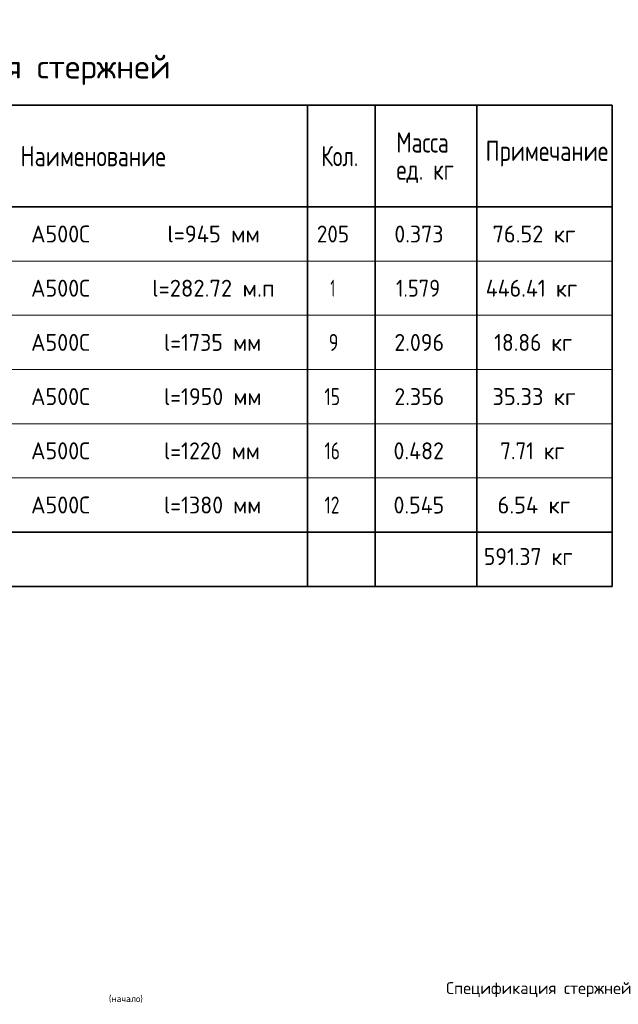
# Model space of a CAD drawing. Header units: metres. Extents: x -38 to 114, y -15 to 21.
# Tile 242 of 244: x 77.67 to 86.51, y 1.5 to 16.04. Entities that reach past the tile are written whole.
import ezdxf

# ---------------------------------------------------------------- set-up
doc = ezdxf.new("R2010")
doc.units = ezdxf.units.M
doc.layers.add('XR$7$Текст_ общее_1', color=7, linetype='Continuous', lineweight=13)
doc.styles.add('ISOCPEUR', font='txt')

msp = doc.modelspace()

# ---------------------------------------------------------------- linework, layer by layer
at = {"color": 7, "linetype": 'Continuous', "lineweight": 35, "transparency": 33554687}
for p, q in [((86.4198, 14.7717), (67.9198, 14.7717)), ((81.9198, 14.7717), (81.9198, 13.2717)), ((82.9198, 14.7717), (82.9198, 13.2717)), ((84.4198, 14.7717), (84.4198, 13.2717)), ((86.4198, 14.7717), (86.4198, 13.2717)), ((86.4198, 13.2717), (67.9198, 13.2717)), ((81.9198, 13.2717), (81.9198, 12.4717)), ((82.9198, 13.2717), (82.9198, 12.4717)), ((84.4198, 13.2717), (84.4198, 12.4717)), ((86.4198, 13.2717), (86.4198, 12.4717)), ((81.9198, 12.4717), (81.9198, 11.6717)), ((82.9198, 12.4717), (82.9198, 11.6717)), ((84.4198, 12.4717), (84.4198, 11.6717)), ((86.4198, 12.4717), (86.4198, 11.6717)), ((81.9198, 11.6717), (81.9198, 10.8717)), ((82.9198, 11.6717), (82.9198, 10.8717)), ((84.4198, 11.6717), (84.4198, 10.8717)), ((86.4198, 11.6717), (86.4198, 10.8717)), ((81.9198, 10.8717), (81.9198, 10.0717)), ((82.9198, 10.8717), (82.9198, 10.0717)), ((84.4198, 10.8717), (84.4198, 10.0717)), ((86.4198, 10.8717), (86.4198, 10.0717)), ((81.9198, 10.0717), (81.9198, 9.2717)), ((82.9198, 10.0717), (82.9198, 9.2717)), ((84.4198, 10.0717), (84.4198, 9.2717)), ((86.4198, 10.0717), (86.4198, 9.2717)), ((81.9198, 9.2717), (81.9198, 8.4717)), ((82.9198, 9.2717), (82.9198, 8.4717)), ((84.4198, 9.2717), (84.4198, 8.4717)), ((86.4198, 9.2717), (86.4198, 8.4717)), ((67.9198, 8.4717), (86.4198, 8.4717)), ((81.9198, 8.4717), (81.9198, 7.6717)), ((82.9198, 8.4717), (82.9198, 7.6717)), ((84.4198, 8.4717), (84.4198, 7.6717)), ((86.4198, 7.6717), (86.4198, 8.4717)), ((67.9198, 7.6717), (86.4198, 7.6717))]:
    msp.add_line(p, q, dxfattribs=at)
at = {"color": 7, "linetype": 'Continuous', "lineweight": 13, "transparency": 33554687}
for p, q in [((86.4198, 12.4717), (67.9198, 12.4717)), ((86.4198, 11.6717), (67.9198, 11.6717)), ((86.4198, 10.8717), (67.9198, 10.8717)), ((86.4198, 10.0717), (67.9198, 10.0717)), ((86.4198, 9.2717), (67.9198, 9.2717)), ((86.4198, 8.4717), (67.9198, 8.4717))]:
    msp.add_line(p, q, dxfattribs=at)

# ---------------------------------------------------------------- texts
at = {"color": 7, "linetype": 'Continuous', "lineweight": 35, "transparency": 33554687, "style": 'ISOCPEUR'}
for s, insert, char_height, width, attachment_point in [('\\W0.99;Спецификация стержней', (74.4748, 15.0717), 0.35, 5.559674, 7), ('\\W0.76;Масса', (83.2325, 14.0741), 0.3, 1.001696, 7), ('\\W0.78;Наименование', (77.6811, 13.8717), 0.3, 2.227829, 7), ('\\W0.74;Кол.', (82.1231, 13.8717), 0.3, 0.710583, 7), ('\\W0.78;Примечание', (84.5506, 13.8687), 0.3, 1.867518, 7), ('\\W0.76;ед. кг', (83.2325, 13.6241), 0.3, 1.001193, 7), ('\\W0.95;А500С', (77.8357, 12.7467), 0.25, 1.042909, 7), ('\\W0.96;l=945 мм', (79.8498, 12.7467), 0.25, 1.494857, 7), ('\\W0.91;205', (82.0573, 12.7467), 0.25, 0.638622, 7), ('\\W0.94;0.373', (83.2023, 12.7467), 0.25, 0.891676, 7), ('\\W0.96;76.52 кг', (84.6523, 12.7467), 0.25, 1.394319, 7), ('\\W0.97;l=282.72 м.п', (79.6248, 11.9467), 0.25, 1.945331, 7), ('\\W0.95;А500С', (77.8357, 11.9467), 0.25, 1.042909, 7), ('\\W0.56;1', (82.2573, 11.9467), 0.25, 0.194444, 7), ('\\W0.88;1.579', (83.2273, 11.9467), 0.25, 0.834261, 7), ('\\W0.94;446.41 кг', (84.5523, 11.9467), 0.25, 1.591262, 7), ('\\W0.95;А500С', (77.8357, 11.1467), 0.25, 1.042909, 7), ('\\W0.94;l=1735 мм', (79.7998, 11.1467), 0.25, 1.591262, 7), ('\\W0.78;9', (82.2323, 11.1467), 0.25, 0.272006, 7), ('\\W0.94;2.096', (83.2023, 11.1467), 0.25, 0.891676, 7), ('\\W0.92;18.86 кг', (84.6773, 11.1467), 0.25, 1.339754, 7), ('\\W0.94;l=1950 мм', (79.7998, 10.3467), 0.25, 1.591262, 7), ('\\W0.95;А500С', (77.8357, 10.3467), 0.25, 1.042909, 7), ('\\W0.75;15', (82.1698, 10.3467), 0.25, 0.393567, 7), ('\\W0.94;2.356', (83.2023, 10.3467), 0.25, 0.891676, 7), ('\\W0.96;35.33 кг', (84.6523, 10.3467), 0.25, 1.394319, 7), ('\\W0.95;А500С', (77.8357, 9.5467), 0.25, 1.042909, 7), ('\\W0.94;l=1220 мм', (79.7998, 9.5467), 0.25, 1.591262, 7), ('\\W0.75;16', (82.1698, 9.5467), 0.25, 0.393567, 7), ('\\W0.94;0.482', (83.1898, 9.5467), 0.25, 0.916955, 7), ('\\W0.91;7.71 кг', (84.7648, 9.5467), 0.25, 1.163462, 7), ('\\W0.94;l=1380 мм', (79.7998, 8.7467), 0.25, 1.591262, 7), ('\\W0.95;А500С', (77.8357, 8.7467), 0.25, 1.042909, 7), ('\\W0.75;12', (82.1698, 8.7467), 0.25, 0.393567, 7), ('\\W0.94;0.545', (83.1898, 8.7467), 0.25, 0.916955, 7), ('\\W0.96;6.54 кг', (84.7273, 8.7467), 0.25, 1.243911, 7), ('\\W0.93;591.37 кг', (84.5244, 7.9858), 0.25, 1.515712, 7), ('\\A1;{\\fISOCPEUR|i0|b0;\\H0.175000;\\W1.000000;\\C7;Спецификация стержней}\\P', (85.3364, 1.6073), 0.0875, 2.781378, 8)]:
    msp.add_mtext(s, dxfattribs=dict(at, insert=insert, char_height=char_height, width=width, attachment_point=attachment_point))
at = {"layer": 'XR$7$Текст_ общее_1', "color": 7, "linetype": 'Continuous', "lineweight": 13, "transparency": 33554687, "insert": (79.2361, 1.5793), "char_height": 0.1, "width": 0.568148, "attachment_point": 5, "style": 'ISOCPEUR'}
msp.add_mtext('\\A1;{\\fISOCPEUR|i0|b0;\\H0.100000;\\W1.000000;\\C7;(начало)}\\P', dxfattribs=at)

doc.saveas('drawing.dxf')
